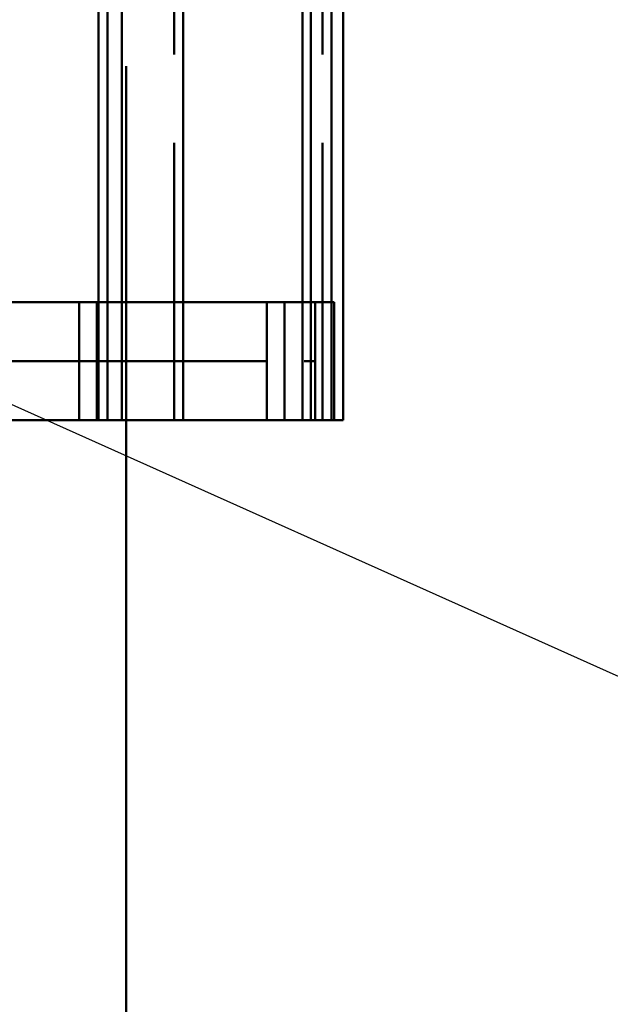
# Paper-space layout 'Layout1' of a CAD drawing. Extents: x -2 to 1033, y -36 to 596.
# Tile 158 of 256: x 377.5 to 382.51, y 415.94 to 424.28. Entities that reach past the tile are written whole.
import ezdxf

# ---------------------------------------------------------------- set-up
doc = ezdxf.new("R2010")
doc.units = 0
doc.linetypes.add('ACAD_ISO02W100', pattern=[15, 12, -3])
doc.linetypes.add('ACAD_ISO04W100', pattern=[30.5, 24, -3, 0.5, -3])
for name, color, linetype, lineweight in [('SS_POPIS_PROFILU', 13, 'CONTINUOUS', 25), ('SS_ZEBRIK KOŠ', 75, 'CONTINUOUS', 50), ('SS_ZEBRIKY', 24, 'CONTINUOUS', 50)]:
    doc.layers.add(name, color=color, linetype=linetype, lineweight=lineweight)

psp = doc.layouts.get("Layout1")

# ---------------------------------------------------------------- linework, layer by layer
at = {"layer": 'SS_POPIS_PROFILU', "color": 13}
psp.add_lwpolyline([(375.4988, 421.885), (388.1864, 416.1998), (399.4245, 416.1998)], dxfattribs=at)
at = {"layer": 'SS_ZEBRIK KOŠ', "color": 1, "linetype": 'Continuous', "ltscale": 0.25}
for p, q in [((378.1698, 546.985), (378.1698, 420.885)), ((378.2464, 420.885), (378.2464, 546.985)), ((378.8892, 420.885), (378.8892, 546.985)), ((380.2429, 420.885), (380.2429, 546.985)), ((379.9707, 452.285), (379.9707, 421.885)), ((380.1444, 452.285), (380.1444, 421.885)), ((378.2464, 420.885), (378.1698, 420.885)), ((378.8892, 420.885), (378.2464, 420.885)), ((380.2429, 420.885), (380.1663, 420.885))]:
    psp.add_line(p, q, dxfattribs=at)
at = {"layer": 'SS_ZEBRIK KOŠ', "color": 7, "linetype": 'ACAD_ISO04W100', "ltscale": 0.25}
for p, q in [((378.3686, 420.885), (378.3686, 546.985)), ((379.9, 420.885), (379.9, 546.985)), ((378.0063, 421.385), (379.5964, 421.385))]:
    psp.add_line(p, q, dxfattribs=at)
at = {"layer": 'SS_ZEBRIK KOŠ', "color": 3, "linetype": 'ACAD_ISO02W100', "ltscale": 0.25}
for p, q in [((378.8126, 546.985), (378.8126, 420.885)), ((380.0692, 546.985), (380.0692, 420.885)), ((378.0063, 421.885), (378.0063, 420.885)), ((378.157, 421.885), (378.157, 420.885)), ((378.17, 421.885), (378.1905, 421.885)), ((378.1905, 421.885), (378.3101, 421.885)), ((378.3101, 421.885), (378.4265, 421.885)), ((378.4265, 421.885), (378.5397, 421.885)), ((378.5397, 421.885), (378.6496, 421.885)), ((378.6496, 421.885), (378.756, 421.885)), ((378.756, 421.885), (378.859, 421.885)), ((378.859, 421.885), (378.8896, 421.885)), ((379.5964, 421.885), (379.5964, 420.885)), ((379.7471, 420.885), (379.7471, 421.885)), ((379.9707, 421.885), (379.9707, 420.885)), ((380.0063, 420.885), (380.0063, 421.885)), ((380.1444, 421.885), (380.1444, 420.885)), ((378.8896, 420.885), (378.8892, 420.885))]:
    psp.add_line(p, q, dxfattribs=at)
at = {"layer": 'SS_ZEBRIK KOŠ', "color": 2, "linetype": 'Continuous', "ltscale": 0.25}
for p, q in [((377.4097, 421.885), (377.5469, 421.885)), ((377.5469, 421.885), (377.6814, 421.885)), ((377.6814, 421.885), (377.8131, 421.885)), ((377.8131, 421.885), (377.9419, 421.885)), ((377.9419, 421.885), (378.0677, 421.885)), ((378.0677, 421.885), (378.17, 421.885)), ((378.8896, 421.885), (378.9585, 421.885)), ((378.9585, 421.885), (379.0543, 421.885)), ((379.0543, 421.885), (379.1466, 421.885)), ((379.1466, 421.885), (379.2351, 421.885)), ((379.2351, 421.885), (379.3199, 421.885)), ((379.3199, 421.885), (379.4008, 421.885)), ((379.4008, 421.885), (379.478, 421.885)), ((379.478, 421.885), (379.5512, 421.885)), ((379.5512, 421.885), (379.6205, 421.885)), ((379.6205, 421.885), (379.6858, 421.885)), ((379.6858, 421.885), (379.7471, 421.885)), ((379.7471, 421.885), (379.8043, 421.885)), ((379.8043, 421.885), (379.8574, 421.885)), ((379.8574, 421.885), (379.9064, 421.885)), ((379.9064, 421.885), (379.9512, 421.885)), ((379.9512, 421.885), (379.9919, 421.885)), ((379.9919, 421.885), (380.0283, 421.885)), ((380.0283, 421.885), (380.0606, 421.885)), ((380.0606, 421.885), (380.0885, 421.885)), ((380.0885, 421.885), (380.1122, 421.885)), ((380.1122, 421.885), (380.1316, 421.885)), ((380.1316, 421.885), (380.1468, 421.885)), ((380.1468, 421.885), (380.1576, 421.885)), ((380.1576, 421.885), (380.1641, 421.885)), ((380.1641, 421.885), (380.1663, 421.885)), ((380.1663, 420.885), (380.1663, 421.885)), ((377.5469, 420.885), (377.4097, 420.885)), ((377.6814, 420.885), (377.5469, 420.885)), ((377.8131, 420.885), (377.6814, 420.885)), ((377.9419, 420.885), (377.8131, 420.885)), ((378.0677, 420.885), (377.9419, 420.885)), ((378.1698, 420.885), (378.0677, 420.885)), ((378.9585, 420.885), (378.8896, 420.885)), ((379.0543, 420.885), (378.9585, 420.885)), ((379.1466, 420.885), (379.0543, 420.885)), ((379.2351, 420.885), (379.1466, 420.885)), ((379.3199, 420.885), (379.2351, 420.885)), ((379.4008, 420.885), (379.3199, 420.885)), ((379.478, 420.885), (379.4008, 420.885)), ((379.5512, 420.885), (379.478, 420.885)), ((379.6205, 420.885), (379.5512, 420.885)), ((379.6858, 420.885), (379.6205, 420.885)), ((379.7471, 420.885), (379.6858, 420.885)), ((379.8043, 420.885), (379.7471, 420.885)), ((379.8574, 420.885), (379.8043, 420.885)), ((379.9064, 420.885), (379.8574, 420.885)), ((379.9512, 420.885), (379.9064, 420.885)), ((379.9919, 420.885), (379.9512, 420.885)), ((380.0283, 420.885), (379.9919, 420.885)), ((380.0606, 420.885), (380.0283, 420.885)), ((380.0885, 420.885), (380.0606, 420.885)), ((380.1122, 420.885), (380.0885, 420.885)), ((380.1316, 420.885), (380.1122, 420.885)), ((380.1468, 420.885), (380.1316, 420.885)), ((380.1576, 420.885), (380.1468, 420.885)), ((380.1641, 420.885), (380.1576, 420.885)), ((380.1663, 420.885), (380.1641, 420.885))]:
    psp.add_line(p, q, dxfattribs=at)
at = {"layer": 'SS_ZEBRIK KOŠ', "color": 7, "linetype": 'ACAD_ISO04W100', "ltscale": 0.25, "extrusion": (5.47382e-48, 1, 6.12323e-17)}
psp.add_arc((-373.0063, 0, 421.385), 7, 340.29515, 199.70485, dxfattribs=at)
at = {"layer": 'SS_ZEBRIKY', "color": 3, "linetype": 'ACAD_ISO02W100', "ltscale": 0.25}
psp.add_line((378.4063, 420.885), (378.4063, 524.985), dxfattribs=at)
at = {"layer": 'SS_ZEBRIKY', "color": 1, "linetype": 'Continuous', "ltscale": 0.25}
psp.add_line((378.4063, 378.385), (378.4063, 420.885), dxfattribs=at)

doc.saveas('drawing.dxf')
